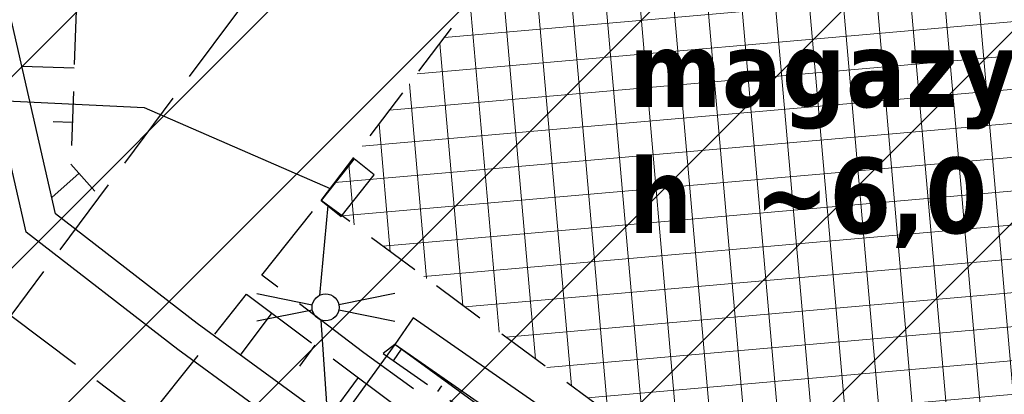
# Model space of a CAD drawing. Extents: x 4615668 to 9249187, y 5334101 to 10688993.
# Tile 20 of 120: x 4667531 to 4667550, y 5336802 to 5336809. Entities that reach past the tile are written whole.
import ezdxf

# ---------------------------------------------------------------- set-up
doc = ezdxf.new("R2010")
doc.units = 0
doc.header["$MEASUREMENT"] = 0
for name, pattern in [('CHODNIK', [2, 1.5, -0.5]), ('SKARPA1', [1.5, 1, -0.5]), ('WIATA', [1.5, 1, -0.5])]:
    doc.linetypes.add(name, pattern=pattern)
for name, color, linetype in [('13', 7, 'Continuous'), ('16', 7, 'Continuous'), ('21', 7, 'Continuous'), ('22', 7, 'Continuous'), ('45', 7, 'Continuous'), ('51', 7, 'Continuous'), ('MURY', 7, 'Continuous'), ('tpsa_stolarka', 4, 'Continuous')]:
    doc.layers.add(name, color=color, linetype=linetype)
doc.layers.add('hatch', color=253, linetype='Continuous', lineweight=0)
doc.layers.add('podkłady', color=250, linetype='Continuous', lineweight=15)
doc.styles.add('tomek14', font='ISOCP.shx', dxfattribs={"height": 14})

# ---------------------------------------------------------------- blocks, each defined once
blk = doc.blocks.new('SL')
at = {"layer": '22', "color": 1, "linetype": 'Continuous'}
for p, q in [((-1.272, 0.256), (-0.245, 0.05)), ((1.281, 0.256), (0.245, 0.048)), ((-0.246, -0.05), (-1.272, -0.255)), ((0.245, -0.048), (1.281, -0.256))]:
    blk.add_line(p, q, dxfattribs=at)
blk.add_circle((0, 0), 0.25, dxfattribs=at)
blk = doc.blocks.new('SK -I-')
at = {"layer": 'podkłady', "color": 0, "lineweight": 25, "ltscale": 2}
for p, q in [((-120, 120), (-120, -1274)), ((-120, -1274), (776.5, -1274))]:
    blk.add_line(p, q, dxfattribs=at)

msp = doc.modelspace()

# ---------------------------------------------------------------- hatches: boundary and pattern name
at = {"layer": 'hatch', "lineweight": 0}
h = msp.add_hatch(dxfattribs=at)
h.set_pattern_fill('ANSI31', color=160, scale=20)
h.set_pattern_definition([(45, (0, 0), (-1.767766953, 1.767766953), [])])
h.paths.add_polyline_path([(4667474.732, 5336856.646), (4667499.212, 5336897.332), (4667613.908, 5336808.5), (4667647.336, 5336782.081), (4667630.656, 5336776.416), (4667605.665, 5336771.261), (4667592.294, 5336770.058), (4667562.355, 5336763.404), (4667552.216, 5336758.206), (4667530.784, 5336759.661), (4667490.062, 5336757.531), (4667479.482, 5336755.228), (4667453.16, 5336765.741), (4667492.626, 5336792.677), (4667492.398, 5336848.025)])
at = {"layer": 'hatch', "lineweight": 0, "ltscale": 40}
h = msp.add_hatch(dxfattribs=at)
h.set_pattern_fill('ANSI37', color=0, scale=5, angle=50)
h.set_pattern_definition([(95, (0, 0), (-0.62262168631, -0.05447233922), []), (185, (0, 0), (0.05447233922, -0.62262168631), [])])
h.paths.add_polyline_path([(4667546.534, 5336818.174), (4667562.779, 5336805.984), (4667553.145, 5336793.503), (4667536.945, 5336805.497)])

# ---------------------------------------------------------------- linework, layer by layer
at = {"layer": '13', "color": 132, "linetype": 'WIATA'}
msp.add_lwpolyline([(4667546.534, 5336818.174), (4667562.779, 5336805.984), (4667553.145, 5336793.503), (4667536.945, 5336805.497)], close=True, dxfattribs=at)
at = {"layer": '13', "color": 132, "linetype": 'Continuous'}
msp.add_lwpolyline([(4667537.555, 5336806.266), (4667536.945, 5336805.497), (4667537.315, 5336805.203), (4667537.925, 5336805.972)], close=True, dxfattribs=at)
at = {"layer": '16', "color": 7, "linetype": 'CHODNIK'}
msp.add_line((4667535.849, 5336804.118), (4667536.945, 5336805.497), dxfattribs=at)
for points in [[(4667541.379, 5336817.005), (4667531.199, 5336803.37), (4667533.732, 5336801.456), (4667535.565, 5336803.761)], [(4667553.292, 5336791.524), (4667546.767, 5336796.17), (4667537.732, 5336802.675), (4667535.849, 5336804.118)], [(4667535.565, 5336803.761), (4667549.05, 5336793.692), (4667552.967, 5336791.082)]]:
    msp.add_lwpolyline(points, dxfattribs=at)
at = {"layer": '21', "color": 1, "linetype": 'Continuous'}
msp.add_line((4667537.067, 5336805.407), (4667536.911, 5336803.741), dxfattribs=at)
for points in [[(4667530.355, 5336807.377), (4667533.667, 5336807.219), (4667537.111, 5336805.717)], [(4667536.937, 5336803.285), (4667537.088, 5336801.102), (4667547.105, 5336793.948), (4667548.939, 5336793.393), (4667552.777, 5336790.856), (4667555.949, 5336788.335), (4667558.954, 5336784.038), (4667559.34, 5336781.412), (4667553.718, 5336778.219), (4667553.455, 5336776.921), (4667554.313, 5336776.676)]]:
    msp.add_lwpolyline(points, dxfattribs=at)
at = {"layer": '45', "color": 219, "linetype": 'Continuous'}
msp.add_line((4667538.65, 5336803.323), (4667538.308, 5336802.831), dxfattribs=at)
for points in [[(4667525.585, 5336823.539), (4667527.71, 5336823.684), (4667536.448, 5336824.991), (4667543.153, 5336823.381), (4667553.31, 5336814.97), (4667563.819, 5336806.395), (4667558.143, 5336798.483), (4667553.499, 5336792.349), (4667544.517, 5336798.505), (4667538.308, 5336802.831)], [(4667527.82, 5336823.094), (4667536.422, 5336824.381), (4667542.877, 5336822.831), (4667552.928, 5336814.506), (4667563.003, 5336806.287), (4667557.659, 5336798.839), (4667553.367, 5336793.167), (4667544.859, 5336798.999), (4667538.65, 5336803.323)], [(4667525.296, 5336764.975), (4667530.65, 5336772.172), (4667532.713, 5336774.932), (4667546.447, 5336793.855), (4667534.291, 5336802.74), (4667531.488, 5336804.911), (4667529.514, 5336813.565), (4667527.211, 5336823.058)], [(4667525.778, 5336764.617), (4667531.13, 5336771.814), (4667533.197, 5336774.576), (4667547.283, 5336793.987), (4667534.651, 5336803.22), (4667532.026, 5336805.253), (4667530.098, 5336813.703), (4667527.82, 5336823.094)]]:
    msp.add_lwpolyline(points, dxfattribs=at)
at = {"layer": '51', "color": 3, "linetype": 'Continuous'}
for p, q in [((4667532.373, 5336807.944), (4667531.405, 5336807.976)), ((4667532.34, 5336806.944), (4667531.987, 5336806.956)), ((4667532.465, 5336806.002), (4667531.958, 5336805.551)), ((4667536.029, 5336803.415), (4667535.448, 5336802.637)), ((4667536.83, 5336802.817), (4667536.543, 5336802.432)), ((4667538.281, 5336802.532), (4667538.43, 5336802.746)), ((4667537.631, 5336802.218), (4667537.063, 5336801.457)), ((4667539.101, 5336801.96), (4667539.176, 5336802.067))]:
    msp.add_line(p, q, dxfattribs=at)
at = {"layer": '51', "color": 3, "linetype": 'SKARPA1'}
for points in [[(4667538.308, 5336802.831), (4667538.094, 5336802.663), (4667554.796, 5336790.991), (4667564.627, 5336806.449), (4667549.001, 5336819.334), (4667543.749, 5336823.903), (4667529.813, 5336828.514), (4667529.391, 5336828.414)], [(4667530.269, 5336812.953), (4667532.508, 5336812.013), (4667532.314, 5336806.172), (4667532.759, 5336805.671)]]:
    msp.add_lwpolyline(points, dxfattribs=at)

# ---------------------------------------------------------------- block references
at = {"layer": '22', "color": 1, "linetype": 'Continuous'}
msp.add_blockref('SL', (4667537.026, 5336803.519), dxfattribs=at)
at = {"layer": 'MURY', "lineweight": -3, "xscale": 0.009999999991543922, "yscale": 0.01000000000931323, "zscale": 0.01, "rotation": 233.9894746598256}
msp.add_blockref('SK -I-', (4667547.908, 5336794.37), dxfattribs=at)

# ---------------------------------------------------------------- texts
at = {"layer": 'tpsa_stolarka', "color": 0, "ltscale": 2.5, "insert": (4667542.637, 5336808.627), "char_height": 1.08, "width": 28.14975, "attachment_point": 1, "style": 'tomek14'}
msp.add_mtext('{\\fTahoma|b1|i0|c238|p34;\\H1.296296x;magazyn - drewniany \\Ph  ~6,0 m\\fTahoma|b0|i0|c238|p34;\\H0.771429x; }', dxfattribs=at)

doc.saveas('drawing.dxf')
